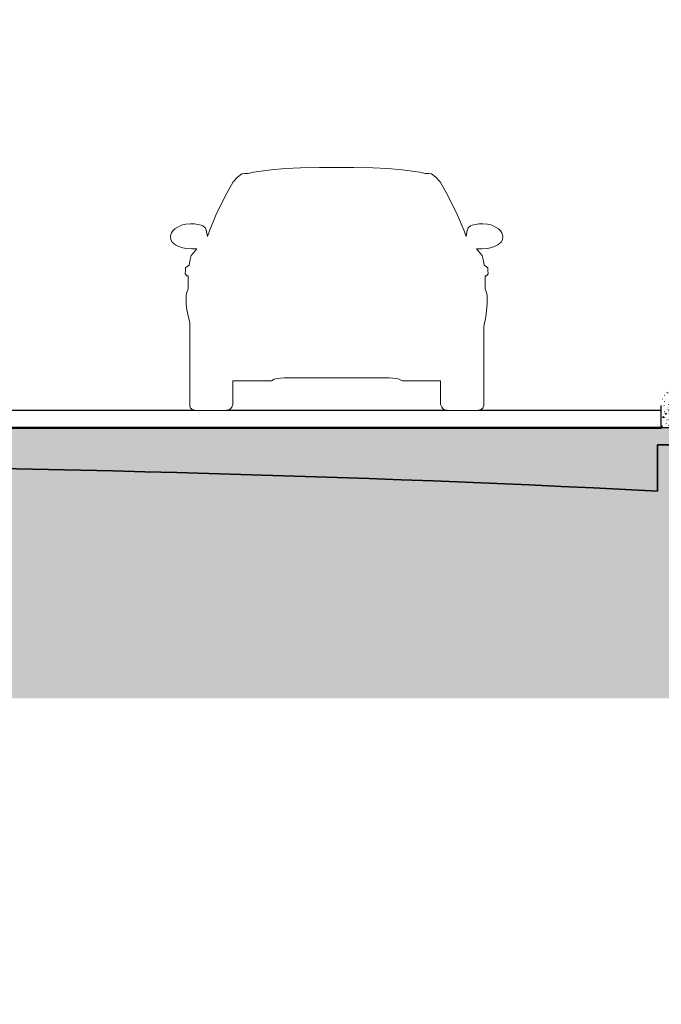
# Model space of a CAD drawing. Header units: millimetres. Extents: x -889849 to -835829, y 138522 to 158934.
# Tile 26 of 28: x -843847 to -840092, y 148728 to 154487. Entities that reach past the tile are written whole.
import ezdxf

# ---------------------------------------------------------------- set-up
doc = ezdxf.new("R2010")
doc.units = ezdxf.units.MM
doc.header["$XCLIPFRAME"] = 2
doc.linetypes.add('Tracejada', pattern=[6.35, 3.175, -3.175])
for name, color, linetype, lineweight in [('A-DETL', 90, 'Continuous', 5), ('A-DETL-GENF', 92, 'Continuous', 5), ('A-FLOR', 192, 'Continuous', 5), ('G-ANNO-REFR', 1, 'Tracejada', 5)]:
    doc.layers.add(name, color=color, linetype=linetype, lineweight=lineweight)
picture_1 = doc.add_image_def('image1.png', size_in_pixel=(1000, 904))
picture_2 = doc.add_image_def('image2.png', size_in_pixel=(1500, 1617))
picture_3 = doc.add_image_def('image3.png', size_in_pixel=(1556, 1639))

# ---------------------------------------------------------------- blocks, each defined once
blk = doc.blocks.new('_DET_ CARRO DE FRENTE - _DET_ CARRO DE FRENTE-3758187-CORTE ESQUEMÁTICO')
at = {"layer": 'A-DETL-GENF'}
for p, q in [((-842478.5, 153594.5), (-842508.9, 153586.4)), ((-842374.7, 153609.5), (-842478.5, 153594.5)), ((-842290.5, 153616.1), (-842374.7, 153609.5)), ((-842202.9, 153619.8), (-842290.5, 153616.1)), ((-842092, 153623.2), (-842202.9, 153619.8)), ((-841991.8, 153623.2), (-842092, 153623.2)), ((-841891.7, 153623.2), (-841991.8, 153623.2)), ((-841780.7, 153619.8), (-841891.7, 153623.2)), ((-841693.1, 153616.1), (-841780.7, 153619.8)), ((-841608.9, 153609.5), (-841693.1, 153616.1)), ((-841505.1, 153594.5), (-841608.9, 153609.5)), ((-841474.7, 153586.4), (-841505.1, 153594.5)), ((-842596.8, 153538.7), (-842643, 153458.5)), ((-842572, 153566.4), (-842596.8, 153538.7)), ((-842546.8, 153584.3), (-842572, 153566.4)), ((-842530.3, 153587.8), (-842546.8, 153584.3)), ((-842508.9, 153586.4), (-842530.3, 153587.8)), ((-841453.4, 153587.8), (-841474.7, 153586.4)), ((-841436.8, 153584.3), (-841453.4, 153587.8)), ((-841411.6, 153566.4), (-841436.8, 153584.3)), ((-841386.8, 153538.7), (-841411.6, 153566.4)), ((-841340.6, 153458.5), (-841386.8, 153538.7)), ((-842643, 153458.5), (-842699.1, 153343.7)), ((-841284.5, 153343.7), (-841340.6, 153458.5)), ((-842699.1, 153343.7), (-842736.9, 153252.6)), ((-841246.7, 153252.6), (-841284.5, 153343.7)), ((-842950.3, 153252.5), (-842958.8, 153239.4)), ((-842938.3, 153263.4), (-842950.3, 153252.5)), ((-842921.3, 153273.7), (-842938.3, 153263.4)), ((-842899.5, 153284), (-842921.3, 153273.7)), ((-842875.1, 153290.6), (-842899.5, 153284)), ((-842847.7, 153293.5), (-842875.1, 153290.6)), ((-842824.1, 153291.9), (-842847.7, 153293.5)), ((-842785.1, 153284.2), (-842824.1, 153291.9)), ((-842775.7, 153280.6), (-842785.1, 153284.2)), ((-842762, 153270), (-842775.7, 153280.6)), ((-842755.4, 153256.2), (-842762, 153270)), ((-842748.6, 153218.1), (-842755.4, 153256.2)), ((-842736.9, 153252.6), (-842748.6, 153218.1)), ((-841235, 153218.1), (-841246.7, 153252.6)), ((-841228.2, 153256.2), (-841235, 153218.1)), ((-841221.7, 153270), (-841228.2, 153256.2)), ((-841208, 153280.6), (-841221.7, 153270)), ((-841198.5, 153284.2), (-841208, 153280.6)), ((-841159.5, 153291.9), (-841198.5, 153284.2)), ((-841135.9, 153293.5), (-841159.5, 153291.9)), ((-841108.5, 153290.6), (-841135.9, 153293.5)), ((-841084.1, 153284), (-841108.5, 153290.6)), ((-841062.3, 153273.7), (-841084.1, 153284)), ((-841045.3, 153263.4), (-841062.3, 153273.7)), ((-841033.3, 153252.5), (-841045.3, 153263.4)), ((-841024.9, 153239.4), (-841033.3, 153252.5)), ((-842958.8, 153239.4), (-842964, 153222.2)), ((-842964, 153222.2), (-842961.8, 153199.5)), ((-842961.8, 153199.5), (-842953.6, 153185.1)), ((-841030, 153185.1), (-841021.8, 153199.5)), ((-841019.6, 153222.2), (-841024.9, 153239.4)), ((-841021.8, 153199.5), (-841019.6, 153222.2)), ((-842953.6, 153185.1), (-842935.5, 153169.5)), ((-842935.5, 153169.5), (-842915.5, 153160.3)), ((-842915.5, 153160.3), (-842892.6, 153153.2)), ((-842892.6, 153153.2), (-842873, 153149.2)), ((-842873, 153149.2), (-842841.6, 153145.9)), ((-842841.6, 153145.9), (-842809.8, 153146)), ((-842809.8, 153146), (-842830.1, 153123.9)), ((-841153.5, 153123.9), (-841173.9, 153146)), ((-841173.9, 153146), (-841142, 153145.9)), ((-841142, 153145.9), (-841110.7, 153149.2)), ((-841110.7, 153149.2), (-841091, 153153.2)), ((-841091, 153153.2), (-841068.2, 153160.3)), ((-841068.2, 153160.3), (-841048.1, 153169.5)), ((-841048.1, 153169.5), (-841030, 153185.1)), ((-842851.8, 153076.6), (-842854, 153050.7)), ((-842843, 153106.6), (-842851.8, 153076.6)), ((-842830.1, 153123.9), (-842843, 153106.6)), ((-841140.6, 153106.6), (-841153.5, 153123.9)), ((-841131.8, 153076.6), (-841140.6, 153106.6)), ((-841129.6, 153050.7), (-841131.8, 153076.6)), ((-842876.2, 153019.9), (-842877.9, 153000)), ((-842869.1, 153042), (-842876.2, 153034.9)), ((-842876.2, 153034.9), (-842876.2, 153019.9)), ((-842854, 153050.7), (-842869.1, 153042)), ((-841114.5, 153042), (-841129.6, 153050.7)), ((-841107.4, 153034.9), (-841114.5, 153042)), ((-841107.4, 153019.9), (-841107.4, 153034.9)), ((-841105.7, 153000), (-841107.4, 153019.9)), ((-842877.9, 153000), (-842868.2, 152988.5)), ((-842868.2, 152988.5), (-842860.5, 152987.9)), ((-842860.5, 152987.9), (-842859.9, 152912.1)), ((-841123.7, 152912.1), (-841123.1, 152987.9)), ((-841123.1, 152987.9), (-841115.4, 152988.5)), ((-841115.4, 152988.5), (-841105.7, 153000)), ((-842859.9, 152912.1), (-842869.1, 152891.2)), ((-841114.5, 152891.2), (-841123.7, 152912.1)), ((-842869.1, 152891.2), (-842872.2, 152873.7)), ((-842872.2, 152873.7), (-842872.2, 152822.5)), ((-841111.4, 152873.7), (-841114.5, 152891.2)), ((-841111.4, 152822.5), (-841111.4, 152873.7)), ((-842872.2, 152822.5), (-842869, 152790.4)), ((-842869, 152790.4), (-842852, 152714.4)), ((-841118.9, 152749.3), (-841111.4, 152822.5)), ((-841131.6, 152692.1), (-841118.9, 152749.3)), ((-842852, 152714.4), (-842852, 152232.8)), ((-841131.6, 152232.8), (-841131.6, 152692.1)), ((-842374.1, 152375.3), (-842357, 152383.4)), ((-842357, 152383.4), (-842340, 152388.2)), ((-842340, 152388.2), (-842320.5, 152391)), ((-842320.5, 152391), (-842299.7, 152391.5)), ((-842299.7, 152391.5), (-841991.8, 152391.5)), ((-841991.8, 152391.5), (-841683.9, 152391.5)), ((-841683.9, 152391.5), (-841663.1, 152391)), ((-841663.1, 152391), (-841643.6, 152388.2)), ((-841643.6, 152388.2), (-841626.6, 152383.4)), ((-841626.6, 152383.4), (-841609.5, 152375.3)), ((-842599.6, 152236.1), (-842599.6, 152375.3)), ((-842599.6, 152375.3), (-842374.1, 152375.3)), ((-841609.5, 152375.3), (-841384, 152375.3)), ((-841384, 152375.3), (-841384, 152236.1)), ((-842852, 152232.8), (-842850.5, 152226.1)), ((-842850.5, 152226.1), (-842846.5, 152215.4)), ((-842846.5, 152215.4), (-842839.7, 152208.4)), ((-842839.7, 152208.4), (-842830.7, 152202.4)), ((-842623.5, 152204.7), (-842613.7, 152211)), ((-842613.7, 152211), (-842606.2, 152219.8)), ((-842606.2, 152219.8), (-842599.6, 152236.1)), ((-841384, 152236.1), (-841377.4, 152219.8)), ((-841377.4, 152219.8), (-841369.9, 152211)), ((-841369.9, 152211), (-841360.1, 152204.7)), ((-841152.9, 152202.4), (-841143.9, 152208.4)), ((-841143.9, 152208.4), (-841137.1, 152215.4)), ((-841137.1, 152215.4), (-841133.1, 152226.1)), ((-841133.1, 152226.1), (-841131.6, 152232.8)), ((-842830.7, 152202.4), (-842819.9, 152200)), ((-842819.9, 152200), (-842638.6, 152200)), ((-842638.6, 152200), (-842623.5, 152204.7)), ((-841360.1, 152204.7), (-841345.1, 152200)), ((-841345.1, 152200), (-841163.8, 152200)), ((-841163.8, 152200), (-841152.9, 152202.4))]:
    blk.add_line(p, q, dxfattribs=at)

msp = doc.modelspace()

# ---------------------------------------------------------------- hatches: boundary and pattern name
at = {"layer": 'A-DETL-GENF'}
h = msp.add_hatch(dxfattribs=at)
h.set_pattern_fill('FP2_5', style=0, pattern_type=2)
h.set_pattern_definition([(50, (-854619.73, 150500), (72.87376, -6.37607), [7.62, -83.82]), (355, (-854619.73, 150500), (-14.097, 76.42244), [6.096, -67.056]), (100.451, (-854613.656, 150499.47), (58.77696, 70.04687), [6.476, -71.236]), (46.184, (-854619.73, 150520.32), (108.4314, -16.81745), [11.43, -125.73]), (96.636, (-854610.69, 150518.92), (94.961, 98.9709), [9.714, -106.854]), (351.184, (-854619.73, 150520.32), (94.9623, 98.9702), [9.144, -100.584]), (21, (-854609.57, 150515.24), (60.64565, -40.90654), [7.62, -83.82]), (326, (-854609.57, 150515.24), (24.72083, 73.67493), [6.096, -67.056]), (71.451, (-854604.515, 150511.83), (85.3669, 32.76874), [6.476, -71.236]), (37.5, (-854619.73, 150500), (1.235525, 33.822432), [3.353, -62.89, 3.353, -64.719, -67.31]), (37.5, (-854619.73, 150500), (1.235525, 33.822432), [-134.315, 3.353, -63.957]), (7.5, (-854619.73, 150500), (26.72815, 40.07255), [3.353, -35.458, 3.353, -61.366, -25.654]), (7.5, (-854619.73, 150500), (26.72815, 40.07255), [-103.53, 3.353, -22.301]), (327.5, (-854642.386, 150500), (54.23632, -2.292117), [3.353, -22.047, 3.353, -75.895, -105.156]), (327.5, (-854642.386, 150500), (54.23632, -2.292117), [-104.648, 3.353, -101.803]), (317.5, (-854652.546, 150500), (59.25158, 10.17014), [3.353, -29.667, 3.353, -49.276, -74.676]), (317.5, (-854652.546, 150500), (59.25158, 10.17014), [-85.649, 3.353, -71.323])])
h.paths.add_polyline_path([(-840092.314, 152100), (-839972.314, 152100), (-839972.314, 152350), (-840003.372, 152345.911), (-840032.314, 152333.923), (-840057.167, 152314.853), (-840076.237, 152290), (-840088.225, 152261.058), (-840092.314, 152230), (-840092.314, 152200)], flags=0)
h = msp.add_hatch(dxfattribs=at)
h.set_pattern_fill('FP2_12', style=0, pattern_type=2)
h.set_pattern_definition([(0, (-854594.33, 150500), (127, 127), [38.1, -88.9]), (0, (-854518.13, 150512.7), (127, 127), [31.75, -95.25]), (0, (-854524.48, 150519.05), (127, 127), [25.4, -101.6]), (0, (-854562.58, 150550.8), (127, 127), [19.05, -19.05, 25.4, -63.5]), (0, (-854562.58, 150557.15), (127, 127), [25.4, -6.35, 31.75, -63.5]), (0, (-854619.73, 150582.55), (127, 127), [31.75, -95.25]), (0, (-854499.08, 150588.9), (127, 127), [31.75, -95.25]), (90, (-854619.73, 150525.4), (-127, 127), [19.05, -107.95]), (90, (-854600.68, 150620.65), (-127, 127), [12.7, -114.3]), (90, (-854594.33, 150500), (-127, 127), [19.05, -107.95]), (90, (-854581.63, 150614.3), (-127, 127), [6.35, -120.65]), (90, (-854575.28, 150563.5), (-127, 127), [19.05, -107.95]), (90, (-854562.58, 150519.05), (-127, 127), [31.75, -95.25]), (90, (-854549.88, 150607.95), (-127, 127), [19.05, -107.95]), (90, (-854537.18, 150557.15), (-127, 127), [25.4, -101.6]), (90, (-854530.83, 150557.15), (-127, 127), [25.4, -101.6]), (90, (-854518.13, 150500), (-127, 127), [12.7, -114.3]), (90, (-854499.08, 150519.05), (-127, 127), [31.75, -95.25]), (45, (-854607.03, 150512.7), (0, 127.0006), [53.882, -125.724]), (45, (-854594.33, 150519.05), (0, 127.0006), [26.941, -152.664]), (45, (-854537.18, 150588.9), (0, 127.0006), [35.921, -143.684]), (45, (-854537.18, 150595.25), (0, 127.0006), [26.941, -152.664]), (135, (-854581.63, 150582.55), (-127.0006, 1e-14), [8.98, -170.625]), (135, (-854607.03, 150512.7), (-127.0006, 1e-14), [17.96, -161.645]), (135, (-854568.93, 150550.8), (-127.0006, 1e-14), [17.96, -161.645]), (135, (-854537.18, 150582.55), (-127.0006, 1e-14), [17.96, -161.645]), (135, (-854499.08, 150607.95), (-127.0006, 1e-14), [26.941, -152.664]), (135, (-854499.08, 150601.6), (-127.0006, 1e-14), [17.96, -161.645]), (135, (-854505.43, 150614.3), (-127.0006, 1e-14), [17.96, -161.645]), (135, (-854543.53, 150500), (-127.0006, 1e-14), [26.941, -152.664]), (26.565, (-854505.43, 150576.2), (126.99972, -0.00011), [14.199, -269.782]), (26.565, (-854537.18, 150544.45), (126.99972, -0.00011), [14.199, -269.782]), (26.565, (-854581.63, 150582.55), (126.99972, -0.00011), [28.397, -255.583]), (26.565, (-854575.28, 150614.3), (126.99972, -0.00011), [28.397, -255.583]), (26.565, (-854575.28, 150582.55), (126.99972, -0.00011), [28.397, -255.583]), (26.565, (-854499.08, 150607.95), (126.99972, -0.00011), [28.397, -255.583]), (26.565, (-854619.73, 150544.45), (126.99972, -0.00011), [42.597, -241.384]), (26.565, (-854619.73, 150550.8), (126.99972, -0.00011), [42.597, -241.384]), (26.565, (-854619.73, 150601.6), (126.99972, -0.00011), [42.597, -241.384]), (63.435, (-854556.23, 150595.25), (-0.00011, 126.99972), [14.199, -269.782]), (63.435, (-854499.08, 150588.9), (-0.00011, 126.99972), [14.199, -170.392, 28.397, -70.993]), (63.435, (-854511.78, 150576.2), (-0.00011, 126.99972), [28.397, -255.583]), (63.435, (-854587.98, 150588.9), (-0.00011, 126.99972), [28.397, -255.583]), (63.435, (-854594.33, 150588.9), (-0.00011, 126.99972), [28.397, -255.583]), (63.435, (-854549.88, 150601.6), (-0.00011, 126.99972), [42.597, -241.384]), (116.565, (-854581.63, 150569.85), (0.00011, 126.99972), [14.199, -269.782]), (116.565, (-854499.08, 150557.15), (0.00011, 126.99972), [14.199, -269.782]), (116.565, (-854524.48, 150519.05), (0.00011, 126.99972), [28.397, -255.583]), (116.565, (-854530.83, 150525.4), (0.00011, 126.99972), [28.397, -255.583]), (116.565, (-854518.13, 150614.3), (0.00011, 126.99972), [28.397, -255.583]), (116.565, (-854619.73, 150550.8), (0.00011, 126.99972), [28.397, -255.583]), (116.565, (-854556.23, 150500), (0.00011, 126.99972), [42.597, -241.384]), (153.435, (-854511.78, 150576.2), (-126.99972, -0.00011), [28.397, -255.583]), (153.435, (-854505.43, 150569.85), (-126.99972, -0.00011), [28.397, -255.583]), (153.435, (-854600.68, 150506.35), (-126.99972, -0.00011), [14.199, -269.782]), (153.435, (-854562.58, 150557.15), (-126.99972, -0.00011), [14.199, -269.782]), (153.435, (-854537.18, 150595.25), (-126.99972, -0.00011), [14.199, -269.782])])
h.paths.add_polyline_path([(-852115.222, 151730), (-850915.946, 151784.162), (-849716.188, 151826.293), (-848516.067, 151856.39), (-847315.705, 151874.449), (-846115.222, 151880.469), (-844914.739, 151874.449), (-843714.377, 151856.39), (-842514.256, 151826.293), (-841314.498, 151784.162), (-840115.222, 151730), (-840115.222, 152000), (-838972.314, 152000), (-838972.314, 152100), (-847970.971, 152100), (-847970.971, 152230), (-847963.667, 152230), (-847963.667, 152250), (-848082.358, 152249.926), (-848115.642, 152200), (-849795.691, 152200.071), (-849828.976, 152250), (-850082.346, 152249.926), (-850115.629, 152200), (-851795.677, 152200.071), (-851828.963, 152250), (-852082.358, 152249.926), (-852115.642, 152200), (-853795.689, 152200.071), (-853830.637, 152252.494), (-853830.637, 152000), (-852115.222, 152000), (-852115.222, 151742.971)], flags=0)
h.paths.add_polyline_path([(-851952.932, 151749.776), (-851991.755, 151754.887), (-852027.932, 151769.872), (-852058.998, 151793.71), (-852082.836, 151824.776), (-852097.821, 151860.953), (-852102.932, 151899.776), (-852097.821, 151938.599), (-852082.836, 151974.776), (-852058.998, 152005.842), (-852027.932, 152029.68), (-851991.755, 152044.665), (-851952.932, 152049.776), (-851914.109, 152044.665), (-851877.932, 152029.68), (-851846.866, 152005.842), (-851823.029, 151974.776), (-851808.043, 151938.599), (-851802.932, 151899.776), (-851808.043, 151860.953), (-851823.029, 151824.776), (-851846.866, 151793.71), (-851877.932, 151769.872), (-851914.109, 151754.887)], flags=0)
h = msp.add_hatch(dxfattribs=at)
h.set_pattern_fill('FP2_13', color=252, style=0, pattern_type=2)
h.set_pattern_definition([(315, (-854619.73, 150500), (224.5064, 0), [158.75, -158.75]), (315, (-854577.63, 150542.1), (224.5064, 0), [158.75, -158.75]), (315, (-854535.53, 150584.2), (224.5064, 0), [158.75, -158.75]), (45, (-854507.46, 150584.2), (0, 224.5064), [158.75, -158.75]), (45, (-854465.36, 150542.1), (0, 224.5064), [158.75, -158.75]), (45, (-854423.26, 150500), (0, 224.5064), [158.75, -158.75])])
h.paths.add_polyline_path([(-879032.096, 144075.263), (-872119.951, 144075.263), (-872119.951, 146450), (-862232.946, 146450), (-852759.258, 150517.654), (-838739.951, 150517.654), (-838739.951, 151480), (-838972.314, 151480), (-838972.314, 152000), (-840115.222, 152000), (-840115.222, 151730), (-841314.498, 151784.162), (-842514.256, 151826.293), (-843714.377, 151856.39), (-844914.739, 151874.449), (-846115.222, 151880.469), (-847315.705, 151874.449), (-848516.067, 151856.39), (-849716.188, 151826.293), (-850915.946, 151784.162), (-852115.222, 151730), (-852115.642, 152000), (-853830.637, 152000), (-853830.523, 151824.776), (-853562.255, 151298.27), (-853562.255, 151085), (-854362.255, 151085), (-854362.255, 151272.294), (-854332.083, 151331.51), (-856381.899, 150773.172), (-857012.933, 150314.7), (-857895.588, 149975.88), (-857859.397, 149975.88), (-857555.646, 149379.733), (-857555.646, 149192.439), (-858355.646, 149192.439), (-858355.646, 149379.733), (-858089.898, 149901.291), (-859346.884, 149418.78), (-861164.078, 148326.899), (-862419.575, 148188.717), (-862419.575, 147606.721), (-862752.587, 147606.721), (-862752.587, 148350), (-872819.951, 148350), (-872819.951, 145600), (-873069.951, 145600), (-873069.951, 146600), (-875213.564, 145750), (-876663.656, 145073.811), (-878987.621, 144152.296)], flags=0)

# ---------------------------------------------------------------- linework, layer by layer
at = {"layer": 'A-DETL', "lineweight": 25}
for p, q in [((-840092.314, 152100), (-840092.314, 152230)), ((-839972.314, 152100), (-840092.314, 152100))]:
    msp.add_line(p, q, dxfattribs=at)
at = {"layer": 'A-DETL', "lineweight": 50}
msp.add_line((-840092.314, 152100), (-847838.143, 152100), dxfattribs=at)
at = {"layer": 'A-DETL', "lineweight": 35}
for p, q in [((-838972.314, 152000), (-840115.222, 152000)), ((-840115.222, 152000), (-840115.222, 151730))]:
    msp.add_line(p, q, dxfattribs=at)
msp.add_arc((-846115.222, 32179.569), 119700.9, 87.12684871, 92.87315129, dxfattribs=at)
at = {"layer": 'A-FLOR', "lineweight": 25}
for p, q in [((-842819.854, 152200), (-845858.153, 152200)), ((-841345.061, 152200), (-842638.554, 152200)), ((-840092.314, 152200), (-841163.761, 152200))]:
    msp.add_line(p, q, dxfattribs=at)

# ---------------------------------------------------------------- block references
at = {"layer": 'A-DETL-GENF'}
msp.add_blockref('_DET_ CARRO DE FRENTE - _DET_ CARRO DE FRENTE-3758187-CORTE ESQUEMÁTICO', (0, 0), dxfattribs=at)

# ---------------------------------------------------------------- pictures from other files: only their frames are drawn
at = {"layer": 'G-ANNO-REFR'}
image = msp.add_image(picture_2, insert=(-859192.805, 149714.929), size_in_units=(3710.145, 4000), dxfattribs=at)
image.set_boundary_path([(-12394.1066, 3896.72595), (-12394.1066, -2110.20276), (8283.3573, -2110.20276), (8283.3573, 3896.72595), (-12394.1066, 3896.72595)])
image.dxf.flags = 15
image = msp.add_image(picture_3, insert=(-863762.244, 147854.607), size_in_units=(6644.068, 7000), dxfattribs=at)
image.set_boundary_path([(-6109.3023, 2523.84313), (-6109.3023, -955.38866), (5868.36992, -955.38866), (5868.36992, 2523.84313), (-6109.3023, 2523.84313)])
image.dxf.flags = 15
image = msp.add_image(picture_3, insert=(-850069.344, 151295.254), size_in_units=(7536.06, 7939.778), dxfattribs=at)
image.set_boundary_path([(-8213.41235, 3129.35945), (-8213.41235, 61.94086), (2346.5436, 61.94086), (2346.5436, 3129.35945), (-8213.41235, 3129.35945)])
image.dxf.flags = 15
image = msp.add_image(picture_1, insert=(-857742.682, 150345.417), size_in_units=(5528, 5000), dxfattribs=at)
image.set_boundary_path([(-5807.90124, 2037.59494), (-5807.90124, -648.99185), (3443.9545, -648.99185), (3443.9545, 2037.59494), (-5807.90124, 2037.59494)])
image.dxf.flags = 15

doc.saveas('drawing.dxf')
